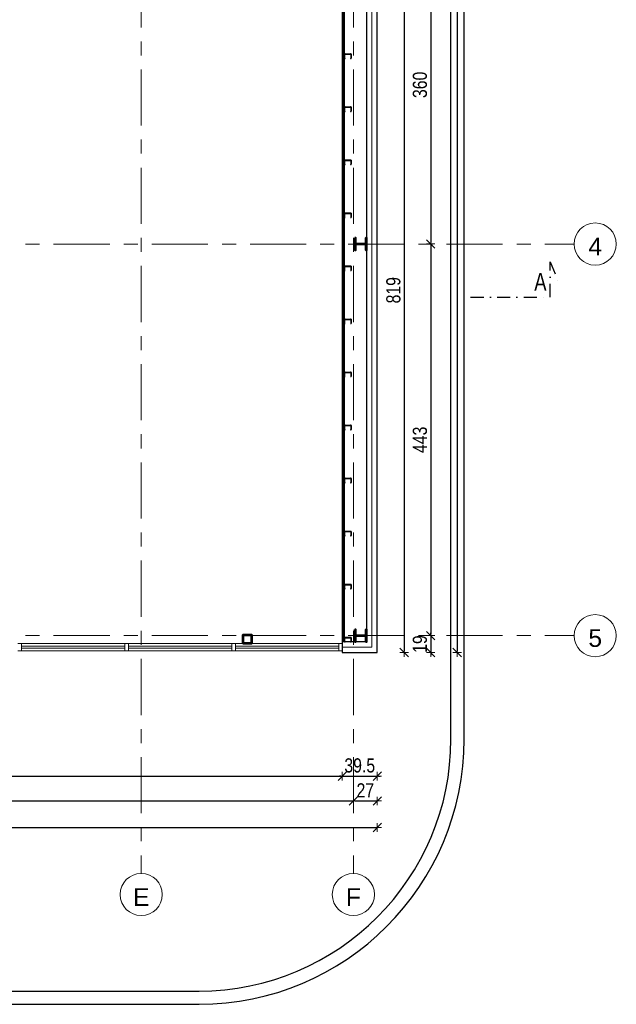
# Model space of a CAD drawing. Header units: centimetres. Extents: x 4120 to 19220, y -7417 to 180.
# Tile 11 of 223: x 9628 to 10303, y -5899 to -4785. Entities that reach past the tile are written whole.
import ezdxf

# ---------------------------------------------------------------- set-up
doc = ezdxf.new("R2010")
doc.units = ezdxf.units.CM
doc.linetypes.add('DASHDOT', pattern=[1, 0.5, -0.25, 0, -0.25])
doc.linetypes.add('Linia siatki', pattern=[22.225, 12.7, -3.175, 3.175, -3.175])
for name, color, linetype, lineweight in [('A_Drzwi', 30, 'Continuous', 20), ('A_Osie', 8, 'Continuous', 9), ('A_Wymiary', 8, 'Continuous', 9), ('Konstrukcja', 160, 'Continuous', 50)]:
    doc.layers.add(name, color=color, linetype=linetype, lineweight=lineweight)
for name, color, linetype in [('A_krawężniki', 8, 'Continuous'), ('A_opisy', 7, 'Continuous'), ('A_opisy @ 1', 7, 'Continuous'), ('A_Ściany', 2, 'Continuous'), ('Konstrukcja - scian dzialowych', 7, 'Continuous')]:
    doc.layers.add(name, color=color, linetype=linetype)
doc.styles.add('Arial', font='arial.ttf', dxfattribs={"height": 25})
doc.styles.add('marcin', font='arial.ttf', dxfattribs={"width": 0.8, "height": 16})
doc.styles.add('style1', font='ARIALN.TTF', dxfattribs={"width": 0.9})
doc.linetypes.add('ZIGZAG', pattern='A,0.00254,-5.08,[131,ltypeshp.shx,S=5.08,R=0,X=-5.08,Y=0],-10.16,[131,ltypeshp.shx,S=5.08,R=180,X=5.08,Y=0],-5.08', length=20.32254)
doc.dimstyles.new('WYM A PROJEKT', dxfattribs={"dimscale": 2, "dimtxt": 16, "dimasz": 0.8, "dimexe": 6, "dimexo": 30, "dimgap": 2, "dimtad": 1, "dimdec": 0, "dimzin": 9, "dimdsep": 46, "dimtxsty": 'marcin', "dimblk": 'WW', "dimcen": 0, "dimdle": 6, "dimse1": 1, "dimse2": 1, "dimclrt": 7, "dimadec": 0, "dimazin": 0, "dimtfac": 1, "dimtdec": 0, "dimtix": 1, "dimtmove": 2, "dimatfit": 3, "dimldrblk": 'WW', "dimfxl": 1, "dimtolj": 1, "dimtzin": 0, "dimarcsym": 0})

# ---------------------------------------------------------------- blocks, each defined once
blk = doc.blocks.new('WW')
at = {"color": 80, "ltscale": 2}
blk.add_line((3, 3), (-3, -3), dxfattribs=at)
at = {"ltscale": 2}
for p, q in [((-3, 0), (3, 0)), ((0, -3), (0, 3))]:
    blk.add_line(p, q, dxfattribs=at)
blk = doc.blocks.new('*D2006')
at = {"layer": 'A_Wymiary', "color": 0, "lineweight": -2}
blk.add_line((8819.2, -5640.7), (9991, -5640.7), dxfattribs=at)
at = {"layer": 'Defpoints', "color": 0}
for p in [(8817.6, -5500.7), (9992.6, -5500.7), (9992.6, -5640.7)]:
    blk.add_point(p, dxfattribs=at)
at = {"layer": 'A_Wymiary', "color": 0, "lineweight": -2, "xscale": 1.6, "yscale": 1.6, "zscale": 1.6, "rotation": 180}
blk.add_blockref('WW', (8817.6, -5640.7), dxfattribs=at)
at = {"layer": 'A_Wymiary', "color": 0, "lineweight": -2, "xscale": 1.6, "yscale": 1.6, "zscale": 1.6}
blk.add_blockref('WW', (9992.6, -5640.7), dxfattribs=at)
at = {"layer": 'A_Wymiary', "color": 7, "insert": (9405.1, -5628.6), "char_height": 16, "attachment_point": 5, "style": 'marcin'}
blk.add_mtext('\\A1;1175', dxfattribs=at)
blk = doc.blocks.new('*D2007')
at = {"layer": 'A_Wymiary', "color": 0, "lineweight": -2}
for p, q in [((9991, -5640.7), (9989.4, -5640.7)), ((9992.6, -5640.7), (10032.1, -5640.7)), ((10033.7, -5640.7), (10035.3, -5640.7))]:
    blk.add_line(p, q, dxfattribs=at)
at = {"layer": 'Defpoints', "color": 0}
for p in [(9992.6, -5500.7), (10032.1, -5500.7), (10032.1, -5640.7)]:
    blk.add_point(p, dxfattribs=at)
at = {"layer": 'A_Wymiary', "color": 0, "lineweight": -2, "xscale": 1.6, "yscale": 1.6, "zscale": 1.6}
blk.add_blockref('WW', (9992.6, -5640.7), dxfattribs=at)
at = {"layer": 'A_Wymiary', "color": 0, "lineweight": -2, "xscale": 1.6, "yscale": 1.6, "zscale": 1.6, "rotation": 180}
blk.add_blockref('WW', (10032.1, -5640.7), dxfattribs=at)
at = {"layer": 'A_Wymiary', "color": 7, "insert": (10012.3, -5628.6), "char_height": 16, "attachment_point": 5, "style": 'marcin'}
blk.add_mtext('\\A1;39.5', dxfattribs=at)
blk = doc.blocks.new('*D2009')
at = {"layer": 'A_Wymiary', "color": 0, "lineweight": -2}
blk.add_line((8806.7, -5668.7), (10003.5, -5668.7), dxfattribs=at)
at = {"layer": 'Defpoints', "color": 0}
for p in [(10005.1, -5488.7), (8805.1, -5498.7), (10005.1, -5668.7)]:
    blk.add_point(p, dxfattribs=at)
at = {"layer": 'A_Wymiary', "color": 0, "lineweight": -2, "xscale": 1.6, "yscale": 1.6, "zscale": 1.6, "rotation": 180}
blk.add_blockref('WW', (8805.1, -5668.7), dxfattribs=at)
at = {"layer": 'A_Wymiary', "color": 0, "lineweight": -2, "xscale": 1.6, "yscale": 1.6, "zscale": 1.6}
blk.add_blockref('WW', (10005.1, -5668.7), dxfattribs=at)
at = {"layer": 'A_Wymiary', "color": 7, "insert": (9405.1, -5656.6), "char_height": 16, "attachment_point": 5, "style": 'marcin'}
blk.add_mtext('\\A1;1200', dxfattribs=at)
blk = doc.blocks.new('*D2010')
at = {"layer": 'A_Wymiary', "color": 0, "lineweight": -2}
blk.add_line((10006.7, -5668.7), (10030.5, -5668.7), dxfattribs=at)
at = {"layer": 'Defpoints', "color": 0}
for p in [(10005.1, -5488.7), (10032.1, -5500.7), (10032.1, -5668.7)]:
    blk.add_point(p, dxfattribs=at)
at = {"layer": 'A_Wymiary', "color": 0, "lineweight": -2, "xscale": 1.6, "yscale": 1.6, "zscale": 1.6, "rotation": 180}
blk.add_blockref('WW', (10005.1, -5668.7), dxfattribs=at)
at = {"layer": 'A_Wymiary', "color": 0, "lineweight": -2, "xscale": 1.6, "yscale": 1.6, "zscale": 1.6}
blk.add_blockref('WW', (10032.1, -5668.7), dxfattribs=at)
at = {"layer": 'A_Wymiary', "color": 7, "insert": (10018.6, -5656.7), "char_height": 16, "attachment_point": 5, "style": 'marcin'}
blk.add_mtext('\\A1;27', dxfattribs=at)
blk = doc.blocks.new('*D2054')
at = {"layer": 'A_Wymiary', "color": 0, "lineweight": -2}
blk.add_line((10062.6, -4682.8), (10062.6, -5499.1), dxfattribs=at)
at = {"layer": 'Defpoints', "color": 0}
for p in [(9992.6, -4681.2), (10029.1, -5500.7), (10062.6, -5500.7)]:
    blk.add_point(p, dxfattribs=at)
at = {"layer": 'A_Wymiary', "color": 0, "lineweight": -2, "xscale": 1.6, "yscale": 1.6, "zscale": 1.6}
for p, rotation in [((10062.6, -4681.2), 90), ((10062.6, -5500.7), 270)]:
    blk.add_blockref('WW', p, dxfattribs=dict(at, rotation=rotation))
at = {"layer": 'A_Wymiary', "color": 7, "insert": (10050.4, -5091), "char_height": 16, "attachment_point": 5, "rotation": 90, "style": 'marcin'}
blk.add_mtext('\\A1;819', dxfattribs=at)
blk = doc.blocks.new('*D2067')
at = {"layer": 'A_Wymiary', "color": 0, "lineweight": -2}
blk.add_line((10092.6, -4680.3), (10092.6, -5037.1), dxfattribs=at)
at = {"layer": 'Defpoints', "color": 0}
for p in [(10254.8, -4678.7), (10092.6, -5038.7), (10254.8, -5038.7)]:
    blk.add_point(p, dxfattribs=at)
at = {"layer": 'A_Wymiary', "color": 0, "lineweight": -2, "xscale": 1.6, "yscale": 1.6, "zscale": 1.6}
for p, rotation in [((10092.6, -4678.7), 90), ((10092.6, -5038.7), 270)]:
    blk.add_blockref('WW', p, dxfattribs=dict(at, rotation=rotation))
at = {"layer": 'A_Wymiary', "color": 7, "insert": (10080.4, -4858.7), "char_height": 16, "attachment_point": 5, "rotation": 90, "style": 'marcin'}
blk.add_mtext('\\A1;360', dxfattribs=at)
blk = doc.blocks.new('*D2068')
at = {"layer": 'A_Wymiary', "color": 0, "lineweight": -2}
blk.add_line((10092.6, -5040.3), (10092.6, -5480.1), dxfattribs=at)
at = {"layer": 'Defpoints', "color": 0}
for p in [(10254.8, -5038.7), (10092.6, -5481.7), (10254.8, -5481.7)]:
    blk.add_point(p, dxfattribs=at)
at = {"layer": 'A_Wymiary', "color": 0, "lineweight": -2, "xscale": 1.6, "yscale": 1.6, "zscale": 1.6}
for p, rotation in [((10092.6, -5038.7), 90), ((10092.6, -5481.7), 270)]:
    blk.add_blockref('WW', p, dxfattribs=dict(at, rotation=rotation))
at = {"layer": 'A_Wymiary', "color": 7, "insert": (10080.4, -5260.2), "char_height": 16, "attachment_point": 5, "rotation": 90, "style": 'marcin'}
blk.add_mtext('\\A1;443', dxfattribs=at)
blk = doc.blocks.new('*D2069')
at = {"layer": 'A_Wymiary', "color": 0, "lineweight": -2}
for p, q in [((10092.6, -5480.1), (10092.6, -5478.5)), ((10092.6, -5481.7), (10092.6, -5500.7)), ((10092.6, -5502.3), (10092.6, -5503.9))]:
    blk.add_line(p, q, dxfattribs=at)
at = {"layer": 'Defpoints', "color": 0}
for p in [(10254.8, -5481.7), (10029.1, -5500.7), (10092.6, -5500.7)]:
    blk.add_point(p, dxfattribs=at)
at = {"layer": 'A_Wymiary', "color": 0, "lineweight": -2, "xscale": 1.6, "yscale": 1.6, "zscale": 1.6}
for p, rotation in [((10092.6, -5481.7), 270), ((10092.6, -5500.7), 90)]:
    blk.add_blockref('WW', p, dxfattribs=dict(at, rotation=rotation))
at = {"layer": 'A_Wymiary', "color": 7, "insert": (10080.4, -5491.2), "char_height": 16, "attachment_point": 5, "rotation": 90, "style": 'marcin'}
blk.add_mtext('\\A1;19', dxfattribs=at)
blk = doc.blocks.new('*D2070')
at = {"layer": 'A_Wymiary', "color": 0, "lineweight": -2}
blk.add_line((10122.6, -3927.3), (10122.6, -5499.1), dxfattribs=at)
at = {"layer": 'Defpoints', "color": 0}
for p in [(10032.1, -3925.7), (10029.1, -5500.7), (10122.6, -5500.7)]:
    blk.add_point(p, dxfattribs=at)
at = {"layer": 'A_Wymiary', "color": 0, "lineweight": -2, "xscale": 1.6, "yscale": 1.6, "zscale": 1.6}
for p, rotation in [((10122.6, -3925.7), 90), ((10122.6, -5500.7), 270)]:
    blk.add_blockref('WW', p, dxfattribs=dict(at, rotation=rotation))
at = {"layer": 'A_Wymiary', "color": 7, "insert": (10110.4, -4713.2), "char_height": 16, "attachment_point": 5, "rotation": 90, "style": 'marcin'}
blk.add_mtext('\\A1;1575', dxfattribs=at)
blk = doc.blocks.new('*D2071')
at = {"layer": 'A_Wymiary', "color": 0, "lineweight": -2}
blk.add_line((8779.7, -5698.7), (10030.5, -5698.7), dxfattribs=at)
at = {"layer": 'Defpoints', "color": 0}
for p in [(8778.1, -5500.7), (10032.1, -5500.7), (10032.1, -5698.7)]:
    blk.add_point(p, dxfattribs=at)
at = {"layer": 'A_Wymiary', "color": 0, "lineweight": -2, "xscale": 1.6, "yscale": 1.6, "zscale": 1.6, "rotation": 180}
blk.add_blockref('WW', (8778.1, -5698.7), dxfattribs=at)
at = {"layer": 'A_Wymiary', "color": 0, "lineweight": -2, "xscale": 1.6, "yscale": 1.6, "zscale": 1.6}
blk.add_blockref('WW', (10032.1, -5698.7), dxfattribs=at)
at = {"layer": 'A_Wymiary', "color": 7, "insert": (9405.1, -5686.6), "char_height": 16, "attachment_point": 5, "style": 'marcin'}
blk.add_mtext('\\A1;1254', dxfattribs=at)
blk = doc.blocks.new('Siatka - M_Symbol siatki - okrąg-24584-4 Piętro 2 bud 2 parter bud 1')
at = {"layer": 'A_Osie', "color": 7}
blk.add_circle((0, 0), 4.77, dxfattribs=at)

msp = doc.modelspace()

# ---------------------------------------------------------------- linework, layer by layer
at = {"layer": 'A_Drzwi', "color": 30, "linetype": 'Continuous', "lineweight": 18}
for p, q in [((9625.58, -5490.73), (9629.58, -5490.73)), ((9629.58, -5490.73), (9629.58, -5498.73)), ((9629.58, -5490.73), (9746.58, -5490.73)), ((9746.58, -5498.73), (9746.58, -5490.73)), ((9746.58, -5490.73), (9750.58, -5490.73)), ((9750.58, -5490.73), (9750.58, -5498.73)), ((9867.58, -5490.73), (9750.58, -5490.73)), ((9867.58, -5498.73), (9867.58, -5490.73)), ((9867.58, -5490.73), (9871.58, -5490.73)), ((9871.58, -5490.73), (9871.58, -5498.73)), ((9871.58, -5490.73), (9988.58, -5490.73)), ((9629.58, -5498.73), (9625.58, -5498.73)), ((9629.58, -5493.73), (9629.58, -5495.73)), ((9629.58, -5493.73), (9746.58, -5493.73)), ((9746.58, -5495.73), (9629.58, -5495.73)), ((9629.58, -5498.73), (9746.58, -5498.73)), ((9746.58, -5495.73), (9746.58, -5493.73)), ((9750.58, -5498.73), (9746.58, -5498.73)), ((9750.58, -5493.73), (9750.58, -5495.73)), ((9867.58, -5493.73), (9750.58, -5493.73)), ((9750.58, -5495.73), (9867.58, -5495.73)), ((9867.58, -5498.73), (9750.58, -5498.73)), ((9867.58, -5495.73), (9867.58, -5493.73)), ((9871.58, -5498.73), (9867.58, -5498.73)), ((9871.58, -5493.73), (9871.58, -5495.73)), ((9871.58, -5493.73), (9988.58, -5493.73)), ((9988.58, -5495.73), (9871.58, -5495.73)), ((9871.58, -5498.73), (9988.58, -5498.73))]:
    msp.add_line(p, q, dxfattribs=at)
msp.add_lwpolyline([(9988.58, -5490.73), (9992.58, -5490.73), (9992.58, -5498.73), (9988.58, -5498.73)], close=True, dxfattribs=at)
at = {"layer": 'A_krawężniki', "color": 250, "transparency": 33554610}
msp.add_lwpolyline([(10130.48, -4027.72, 0.4142136), (9930.47, -3827.73), (8879.08, -3827.73, 0.4142059), (8679.08, -4027.72), (8679.08, -5598.74, 0.4142288), (8979.08, -5898.73), (9830.48, -5898.73, 0.4142059), (10130.48, -5598.74), (10130.48, -4027.72)], format="xyb", dxfattribs=at)
msp.add_lwpolyline([(10115.48, -4027.72, 0.4142136), (9930.47, -3842.73), (8879.08, -3842.73, 0.4142059), (8694.08, -4027.72), (8694.08, -5598.74, 0.4142288), (8979.08, -5883.73), (9830.48, -5883.73, 0.4142059), (10115.48, -5598.74)], format="xyb", close=True, dxfattribs=at)
at = {"layer": 'A_opisy', "color": 6, "linetype": 'DASHDOT', "ltscale": 30}
msp.add_lwpolyline([(10137.56, -5098.73), (10227.56, -5098.73), (10227.56, -5058.73), (10238.1, -5083.59)], dxfattribs=at)
at = {"layer": 'A_Osie', "linetype": 'Linia siatki', "ltscale": 5}
for p, q in [((9765.08, -3730), (9765.08, -5750.66)), ((10005.08, -3730), (10005.08, -5750.66)), ((8554.73, -5038.73), (10254.82, -5038.73)), ((8554.73, -5481.73), (10254.82, -5481.73))]:
    msp.add_line(p, q, dxfattribs=at)
at = {"layer": 'A_Ściany', "color": 4}
msp.add_lwpolyline([(9986.08, -3937.73), (10020.08, -3937.73), (10020.08, -5488.73), (9992.58, -5488.73), (9992.58, -5500.73), (10032.08, -5500.73), (10032.08, -3925.73), (9986.08, -3925.73), (9986.08, -3937.73)], dxfattribs=at)
at = {"layer": 'A_Ściany', "color": 251, "linetype": 'ZIGZAG', "lineweight": 20, "ltscale": 0.95}
msp.add_lwpolyline([(9992.58, -5494.73), (10026.08, -5494.73), (10026.08, -3931.73), (9986.08, -3931.73)], dxfattribs=at)
at = {"layer": 'A_Ściany'}
msp.add_lwpolyline([(9992.58, -4681.23), (9992.58, -5488.73)], dxfattribs=at)
at = {"layer": 'A_Ściany', "color": 251, "linetype": 'Continuous', "lineweight": 20}
for points in [[(9993.83, -4679.98), (9993.83, -5488.73)], [(9995.08, -4678.73), (9995.08, -5488.73)]]:
    msp.add_lwpolyline(points, dxfattribs=at)
at = {"layer": 'Konstrukcja'}
for points in [[(10006.78, -5031.73), (10006.78, -5045.73), (10007.63, -5045.73), (10007.63, -5039), (10019.23, -5039), (10019.23, -5045.73), (10020.08, -5045.73), (10020.08, -5031.73), (10019.23, -5031.73), (10019.23, -5038.45), (10007.63, -5038.45), (10007.63, -5031.73)], [(10006.78, -5474.73), (10006.78, -5488.73), (10007.63, -5488.73), (10007.63, -5482), (10019.23, -5482), (10019.23, -5488.73), (10020.08, -5488.73), (10020.08, -5474.73), (10019.23, -5474.73), (10019.23, -5481.45), (10007.63, -5481.45), (10007.63, -5474.73)], [(9880.08, -5490.73), (9890.08, -5490.73), (9890.08, -5480.73), (9880.08, -5480.73)], [(9889.68, -5481.13), (9880.48, -5481.13), (9880.48, -5490.33), (9889.68, -5490.33)]]:
    msp.add_lwpolyline(points, close=True, dxfattribs=at)
at = {"layer": 'Konstrukcja - scian dzialowych'}
for points in [[(9996.28, -4823.93), (9995.74, -4823.73), (9995.08, -4823.73), (9995.08, -4828.73), (9995.83, -4828.73), (9995.9, -4828.73), (9995.95, -4828.68), (9995.95, -4828.61), (9995.9, -4828.56), (9995.83, -4828.56), (9995.24, -4828.56), (9995.24, -4823.9), (9995.71, -4823.9), (9996.24, -4824.1), (10001.41, -4824.1), (10001.94, -4823.9), (10002.41, -4823.9), (10002.41, -4828.56), (10001.83, -4828.56), (10001.77, -4828.61), (10001.77, -4828.68), (10001.83, -4828.73), (10002.58, -4828.73), (10002.58, -4823.73), (10001.91, -4823.73), (10001.38, -4823.93)], [(9996.28, -4883.93), (9995.74, -4883.73), (9995.08, -4883.73), (9995.08, -4888.73), (9995.83, -4888.73), (9995.9, -4888.73), (9995.95, -4888.68), (9995.95, -4888.61), (9995.9, -4888.56), (9995.83, -4888.56), (9995.24, -4888.56), (9995.24, -4883.9), (9995.71, -4883.9), (9996.24, -4884.1), (10001.41, -4884.1), (10001.94, -4883.9), (10002.41, -4883.9), (10002.41, -4888.56), (10001.83, -4888.56), (10001.77, -4888.61), (10001.77, -4888.68), (10001.83, -4888.73), (10002.58, -4888.73), (10002.58, -4883.73), (10001.91, -4883.73), (10001.38, -4883.93)], [(9996.28, -4943.93), (9995.74, -4943.73), (9995.08, -4943.73), (9995.08, -4948.73), (9995.83, -4948.73), (9995.9, -4948.73), (9995.95, -4948.68), (9995.95, -4948.61), (9995.9, -4948.56), (9995.83, -4948.56), (9995.24, -4948.56), (9995.24, -4943.9), (9995.71, -4943.9), (9996.24, -4944.1), (10001.41, -4944.1), (10001.94, -4943.9), (10002.41, -4943.9), (10002.41, -4948.56), (10001.83, -4948.56), (10001.77, -4948.61), (10001.77, -4948.68), (10001.83, -4948.73), (10002.58, -4948.73), (10002.58, -4943.73), (10001.91, -4943.73), (10001.38, -4943.93)], [(9996.28, -5003.93), (9995.74, -5003.73), (9995.08, -5003.73), (9995.08, -5008.73), (9995.83, -5008.73), (9995.9, -5008.73), (9995.95, -5008.68), (9995.95, -5008.61), (9995.9, -5008.56), (9995.83, -5008.56), (9995.24, -5008.56), (9995.24, -5003.9), (9995.71, -5003.9), (9996.24, -5004.1), (10001.41, -5004.1), (10001.94, -5003.9), (10002.41, -5003.9), (10002.41, -5008.56), (10001.83, -5008.56), (10001.77, -5008.61), (10001.77, -5008.68), (10001.83, -5008.73), (10002.58, -5008.73), (10002.58, -5003.73), (10001.91, -5003.73), (10001.38, -5003.93)], [(9996.28, -5063.93), (9995.74, -5063.73), (9995.08, -5063.73), (9995.08, -5068.73), (9995.83, -5068.73), (9995.9, -5068.73), (9995.95, -5068.68), (9995.95, -5068.61), (9995.9, -5068.56), (9995.83, -5068.56), (9995.24, -5068.56), (9995.24, -5063.9), (9995.71, -5063.9), (9996.24, -5064.1), (10001.41, -5064.1), (10001.94, -5063.9), (10002.41, -5063.9), (10002.41, -5068.56), (10001.83, -5068.56), (10001.77, -5068.61), (10001.77, -5068.68), (10001.83, -5068.73), (10002.58, -5068.73), (10002.58, -5063.73), (10001.91, -5063.73), (10001.38, -5063.93)], [(9996.28, -5123.93), (9995.74, -5123.73), (9995.08, -5123.73), (9995.08, -5128.73), (9995.83, -5128.73), (9995.9, -5128.73), (9995.95, -5128.68), (9995.95, -5128.61), (9995.9, -5128.56), (9995.83, -5128.56), (9995.24, -5128.56), (9995.24, -5123.9), (9995.71, -5123.9), (9996.24, -5124.1), (10001.41, -5124.1), (10001.94, -5123.9), (10002.41, -5123.9), (10002.41, -5128.56), (10001.83, -5128.56), (10001.77, -5128.61), (10001.77, -5128.68), (10001.83, -5128.73), (10002.58, -5128.73), (10002.58, -5123.73), (10001.91, -5123.73), (10001.38, -5123.93)], [(9996.28, -5183.93), (9995.74, -5183.73), (9995.08, -5183.73), (9995.08, -5188.73), (9995.83, -5188.73), (9995.9, -5188.73), (9995.95, -5188.68), (9995.95, -5188.61), (9995.9, -5188.56), (9995.83, -5188.56), (9995.24, -5188.56), (9995.24, -5183.9), (9995.71, -5183.9), (9996.24, -5184.1), (10001.41, -5184.1), (10001.94, -5183.9), (10002.41, -5183.9), (10002.41, -5188.56), (10001.83, -5188.56), (10001.77, -5188.61), (10001.77, -5188.68), (10001.83, -5188.73), (10002.58, -5188.73), (10002.58, -5183.73), (10001.91, -5183.73), (10001.38, -5183.93)], [(9996.28, -5243.93), (9995.74, -5243.73), (9995.08, -5243.73), (9995.08, -5248.73), (9995.83, -5248.73), (9995.9, -5248.73), (9995.95, -5248.68), (9995.95, -5248.61), (9995.9, -5248.56), (9995.83, -5248.56), (9995.24, -5248.56), (9995.24, -5243.9), (9995.71, -5243.9), (9996.24, -5244.1), (10001.41, -5244.1), (10001.94, -5243.9), (10002.41, -5243.9), (10002.41, -5248.56), (10001.83, -5248.56), (10001.77, -5248.61), (10001.77, -5248.68), (10001.83, -5248.73), (10002.58, -5248.73), (10002.58, -5243.73), (10001.91, -5243.73), (10001.38, -5243.93)], [(9996.28, -5303.93), (9995.74, -5303.73), (9995.08, -5303.73), (9995.08, -5308.73), (9995.83, -5308.73), (9995.9, -5308.73), (9995.95, -5308.68), (9995.95, -5308.61), (9995.9, -5308.56), (9995.83, -5308.56), (9995.24, -5308.56), (9995.24, -5303.9), (9995.71, -5303.9), (9996.24, -5304.1), (10001.41, -5304.1), (10001.94, -5303.9), (10002.41, -5303.9), (10002.41, -5308.56), (10001.83, -5308.56), (10001.77, -5308.61), (10001.77, -5308.68), (10001.83, -5308.73), (10002.58, -5308.73), (10002.58, -5303.73), (10001.91, -5303.73), (10001.38, -5303.93)], [(9996.28, -5363.93), (9995.74, -5363.73), (9995.08, -5363.73), (9995.08, -5368.73), (9995.83, -5368.73), (9995.9, -5368.73), (9995.95, -5368.68), (9995.95, -5368.61), (9995.9, -5368.56), (9995.83, -5368.56), (9995.24, -5368.56), (9995.24, -5363.9), (9995.71, -5363.9), (9996.24, -5364.1), (10001.41, -5364.1), (10001.94, -5363.9), (10002.41, -5363.9), (10002.41, -5368.56), (10001.83, -5368.56), (10001.77, -5368.61), (10001.77, -5368.68), (10001.83, -5368.73), (10002.58, -5368.73), (10002.58, -5363.73), (10001.91, -5363.73), (10001.38, -5363.93)], [(9996.28, -5423.93), (9995.74, -5423.73), (9995.08, -5423.73), (9995.08, -5428.73), (9995.83, -5428.73), (9995.9, -5428.73), (9995.95, -5428.68), (9995.95, -5428.61), (9995.9, -5428.56), (9995.83, -5428.56), (9995.24, -5428.56), (9995.24, -5423.9), (9995.71, -5423.9), (9996.24, -5424.1), (10001.41, -5424.1), (10001.94, -5423.9), (10002.41, -5423.9), (10002.41, -5428.56), (10001.83, -5428.56), (10001.77, -5428.61), (10001.77, -5428.68), (10001.83, -5428.73), (10002.58, -5428.73), (10002.58, -5423.73), (10001.91, -5423.73), (10001.38, -5423.93)], [(9996.28, -5483.93), (9995.74, -5483.73), (9995.08, -5483.73), (9995.08, -5488.73), (9995.83, -5488.73), (9995.9, -5488.73), (9995.95, -5488.68), (9995.95, -5488.61), (9995.9, -5488.56), (9995.83, -5488.56), (9995.24, -5488.56), (9995.24, -5483.9), (9995.71, -5483.9), (9996.24, -5484.1), (10001.41, -5484.1), (10001.94, -5483.9), (10002.41, -5483.9), (10002.41, -5488.56), (10001.83, -5488.56), (10001.77, -5488.61), (10001.77, -5488.68), (10001.83, -5488.73), (10002.58, -5488.73), (10002.58, -5483.73), (10001.91, -5483.73), (10001.38, -5483.93)]]:
    msp.add_lwpolyline(points, close=True, dxfattribs=at)

# ---------------------------------------------------------------- texts
at = {"layer": 'A_opisy @ 1', "color": 6, "style": 'style1', "width": 0.9}
msp.add_text('A', height=20, rotation=359.99941, dxfattribs=at).set_placement((10209.81, -5091.37))
at = {"layer": 'A_Osie', "color": 1, "char_height": 20, "width": 4.9901, "attachment_point": 5, "line_spacing_factor": 0.941778, "style": 'Arial', "bg_fill": 3, "box_fill_scale": 1.25, "bg_fill_color": 256, "bg_fill_true_color": 13158600, "bg_fill_transparency": 0}
for s, insert in [('4', (10278.7, -5041.6)), ('5', (10278.7, -5484.6))]:
    msp.add_mtext(s, dxfattribs=dict(at, insert=insert))

# ---------------------------------------------------------------- dimensions: what is measured, and where the dimension line sits
at = {"layer": 'A_Wymiary'}
for base, p1, p2, angle, picture, middle in [((10122.58, -5500.73), (10032.08, -3925.73), (10029.08, -5500.73), 90, '*D2070', (10110.41, -4713.23)), ((10062.576013, -5500.729668), (9992.575078, -4681.229671), (10029.076003, -5500.729668), 270, '*D2054', (10050.408013, -5090.97967)), ((10092.58, -5038.73), (10254.82, -4678.73), (10254.82, -5038.73), 90, '*D2067', (10080.41, -4858.73)), ((10092.58, -5481.73), (10254.82, -5038.73), (10254.82, -5481.73), 90, '*D2068', (10080.41, -5260.23)), ((10092.58, -5500.73), (10254.82, -5481.73), (10029.08, -5500.73), 90, '*D2069', (10080.41, -5491.23))]:
    dim = msp.add_linear_dim(base=base, p1=p1, p2=p2, angle=angle, dimstyle='WYM A PROJEKT', override={"dimdsep": 44}, dxfattribs=at)
    dim.commit()
    dim.dimension.update_dxf_attribs({"geometry": picture, "text_midpoint": middle})
for base, p1, p2, override, picture, middle in [((10005.08, -5668.73), (8805.08, -5498.73), (10005.08, -5488.73), {"dimdsep": 44}, '*D2009', (9405.08, -5656.56)), ((10032.08, -5668.73), (10005.08, -5488.73), (10032.08, -5500.73), {"dimdsep": 44}, '*D2010', (10018.58, -5656.7)), ((10032.08, -5698.73), (8778.08, -5500.73), (10032.08, -5500.73), {"dimdsep": 44}, '*D2071', (9405.08, -5686.56)), ((9992.58, -5640.73), (8817.58, -5500.73), (9992.58, -5500.73), {"dimdsep": 44}, '*D2006', (9405.08, -5628.56)), ((10032.08, -5640.73), (9992.58, -5500.73), (10032.08, -5500.73), {"dimdec": 1}, '*D2007', (10012.33, -5628.56))]:
    dim = msp.add_linear_dim(base=base, p1=p1, p2=p2, dimstyle='WYM A PROJEKT', override=override, dxfattribs=at)
    dim.commit()
    dim.dimension.update_dxf_attribs({"geometry": picture, "text_midpoint": middle})

# ---------------------------------------------------------------- next in the draw order: block references
at = {"layer": 'A_Osie', "color": 10, "lineweight": 5, "xscale": 4.999999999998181, "yscale": 4.999999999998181, "zscale": 4.999999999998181, "rotation": 270}
for p in [(10278.7, -5038.73), (10278.7, -5481.73)]:
    msp.add_blockref('Siatka - M_Symbol siatki - okrąg-24584-4 Piętro 2 bud 2 parter bud 1', p, dxfattribs=at)

# ---------------------------------------------------------------- next in the draw order: texts
at = {"layer": 'A_Osie', "color": 1, "char_height": 20, "width": 4.9901, "attachment_point": 5, "line_spacing_factor": 0.941778, "style": 'Arial', "bg_fill": 3, "box_fill_scale": 1.25, "bg_fill_color": 256, "bg_fill_true_color": 13158600, "bg_fill_transparency": 0}
for s, insert in [('E', (9765.08, -5777.4)), ('F', (10005.08, -5777.4))]:
    msp.add_mtext(s, dxfattribs=dict(at, insert=insert))

# ---------------------------------------------------------------- next in the draw order: block references
at = {"layer": 'A_Osie', "color": 10, "lineweight": 5, "xscale": 4.999999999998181, "yscale": 4.999999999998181, "zscale": 4.999999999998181, "rotation": 270}
for p in [(9765.08, -5774.53), (10005.08, -5774.53)]:
    msp.add_blockref('Siatka - M_Symbol siatki - okrąg-24584-4 Piętro 2 bud 2 parter bud 1', p, dxfattribs=at)

doc.saveas('drawing.dxf')
